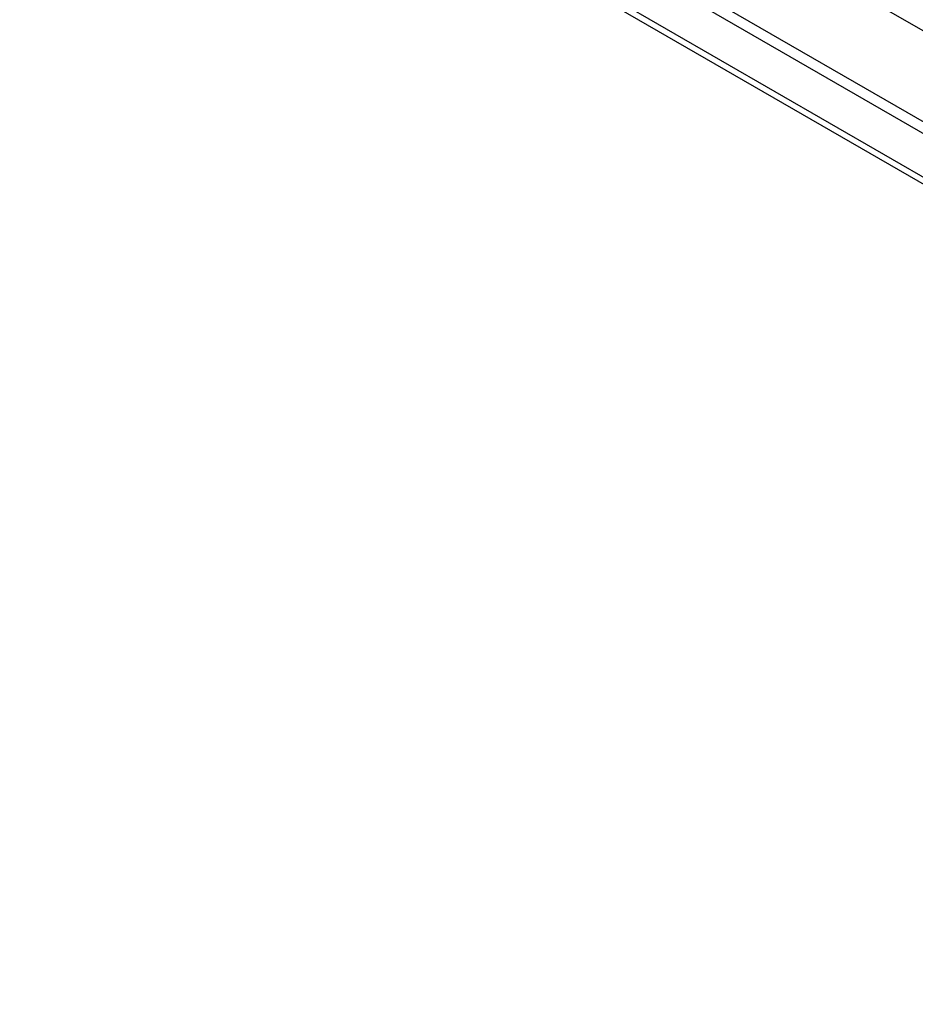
# Model space of a CAD drawing. Header units: inches. Extents: x 17 to 237, y 17 to 149.
# Tile 115 of 118: x 215.49 to 219.76, y 99.11 to 103.81. Entities that reach past the tile are written whole.
import ezdxf

# ---------------------------------------------------------------- set-up
doc = ezdxf.new("R2010")
doc.units = ezdxf.units.IN
doc.header["$MEASUREMENT"] = 0
doc.layers.add('Visible Edges(ANSI)', color=7, linetype='Continuous', lineweight=25)
doc.layers.add('Visible Tangent Edges(ANSI)', color=7, linetype='Continuous', lineweight=25)

msp = doc.modelspace()

# ---------------------------------------------------------------- linework, layer by layer
at = {"layer": 'Visible Edges(ANSI)'}
for p, q in [((227.1739, 99.0629), (202.9868, 113.0273)), ((202.9387, 112.9995), (227.1258, 99.0351)), ((227.1733, 98.7658), (202.9323, 112.7613))]:
    msp.add_line(p, q, dxfattribs=at)
at = {"layer": 'Visible Tangent Edges(ANSI)'}
for p, q in [((227.6804, 99.204), (203.6361, 113.0859)), ((202.8468, 112.8441), (227.2177, 98.7736))]:
    msp.add_line(p, q, dxfattribs=at)

doc.saveas('drawing.dxf')
